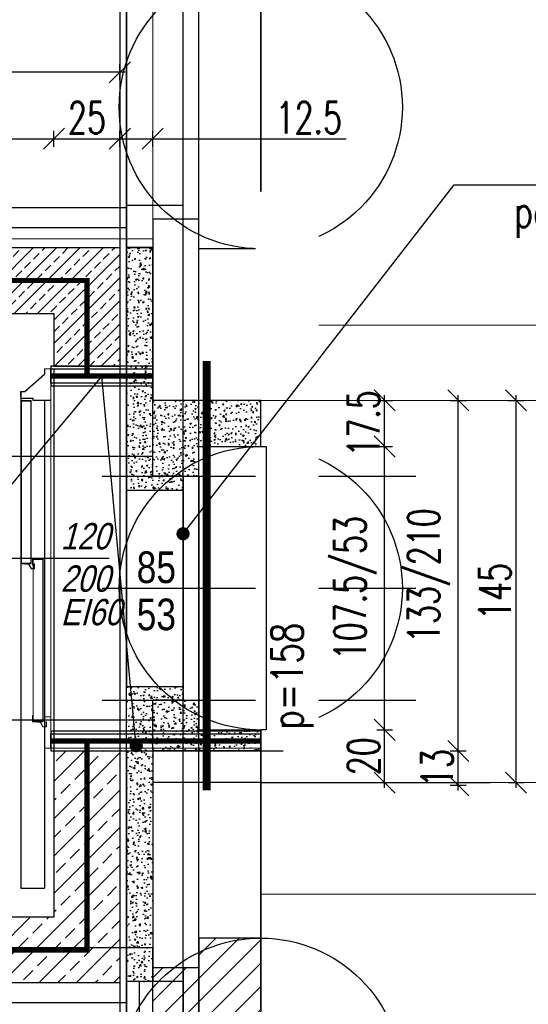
# Model space of a CAD drawing. Header units: millimetres. Extents: x -21704 to 5331, y -5040 to 4960.
# Tile 7 of 10: x -92 to 102, y -84 to 289. Entities that reach past the tile are written whole.
import ezdxf
from ezdxf import colors
from ezdxf.entities.mleader import LeaderData, LeaderLine
from ezdxf.enums import TextEntityAlignment as Align
from ezdxf.math import Vec2, Vec3

# ---------------------------------------------------------------- set-up
doc = ezdxf.new("R2010")
doc.units = ezdxf.units.MM
doc.header["$LTSCALE"] = 0.2
doc.header["$MEASUREMENT"] = 0
doc.header["$PDMODE"] = 35
doc.header["$PDSIZE"] = 5
doc.linetypes.add('DASHDOT', pattern=[25.4, 12.7, -6.35, 0, -6.35])
doc.linetypes.add('HIDDENX2', pattern=[19.05, 12.7, -6.35])
doc.layers.add('_p.poż.', color=7, linetype='Continuous', true_color=0xf20000)
for name, color, linetype in [('_podkład', 7, 'Continuous'), ('A-KOMENTWYM', 30, 'Continuous'), ('A-ocieplenie', 6, 'Continuous'), ('A-OKNA OPISY', 2, 'Continuous'), ('A-okno', 1, 'Continuous'), ('A-opis', 7, 'Continuous'), ('A-rozbiórki', 252, 'Continuous'), ('A-stal', 52, 'Continuous'), ('A-widok', 41, 'Continuous'), ('A-winda', 12, 'Continuous'), ('A-ściany', 140, 'Continuous')]:
    doc.layers.add(name, color=color, linetype=linetype)
doc.layers.add('_pomoc', color=15, linetype='Continuous', plot=False)
doc.layers.add('A-KOMENTWYM - DETAL', color=30, linetype='Continuous', lineweight=5)
doc.styles.add('Arch-Dim', font='romans.shx', dxfattribs={"width": 0.75})
doc.styles.add('Arial', font='arial.ttf', dxfattribs={"width": 0.8, "oblique": 15})
doc.styles.add('Arial-2', font='arial.ttf', dxfattribs={"width": 0.8, "oblique": 15})
doc.styles.add('TXT', font='romans.shx', dxfattribs={"width": 0.7})
doc.linetypes.add('BATTING', pattern='A,0.0001,-0.1,[134,ltypeshp.shx,S=0.1,R=0,X=-0.1,Y=0],-0.2,[134,ltypeshp.shx,S=0.1,R=180,X=0.1,Y=0],-0.1', length=0.4001)
doc.linetypes.add('LINIA LIKW.', pattern='A,0.3,[137,RODZLIN.shx,S=0.06,R=0,X=-0.1,Y=0],0.3', length=0.6)
doc.linetypes.add('ZIGZAG', pattern='A,0.0001,-0.2,[131,ltypeshp.shx,S=0.2,R=0,X=-0.2,Y=0],-0.4,[131,ltypeshp.shx,S=0.2,R=180,X=0.2,Y=0],-0.2', length=0.8001)
doc.dimstyles.new('1-50', dxfattribs={"dimtxt": 12, "dimasz": 8, "dimexe": 3, "dimexo": 0, "dimgap": 2, "dimtad": 1, "dimrnd": 0.5, "dimzin": 12, "dimdsep": 46, "dimtxsty": 'TXT', "dimblk": 'OBLIQUE', "dimcen": 0.125, "dimdle": 2, "dimclrd": 256, "dimclre": 256, "dimclrt": 7, "dimazin": 0, "dimtfac": 1, "dimtix": 1, "dimtmove": 1, "dimatfit": 2, "dimfxl": 3, "dimfxlon": 1, "dimtvp": 10, "dimtolj": 1, "dimtzin": 0, "dimarcsym": 0})
picture_1 = doc.add_image_def('image1.jpg', size_in_pixel=(4962, 3506))
pattern_1 = [(50, (171.4907, -19.5133), (5.46555, -0.478145), [0.57158, -6.28658]), (355, (171.491, -19.5133), (-1.05736, 5.73166), [0.45728, -5.02928]), (100.4501, (171.946, -19.553), (4.40838, 5.25344), [0.4857, -5.34269]), (46.1842, (171.491, -17.989), (8.1324, -1.2613), [0.85733, -9.42975]), (96.6355, (172.168, -18.0944), (7.12218, 7.42278), [0.72855, -8.01403]), (351.1842, (171.491, -17.989), (7.12214, 7.42282), [0.68588, -7.54388]), (21, (172.2526, -18.3703), (4.54847, -3.067946), [0.57158, -6.28658]), (326, (172.2526, -18.3703), (1.85408, 5.52566), [0.45728, -5.02928]), (71.4514, (172.6317, -18.626), (6.40252, 2.45768), [0.4857, -5.34269]), (37.5, (171.4906, -19.5133), (0.092672, 2.536758), [7.6e-05, -4.968316, 7.6e-05, -5.105476, 7.6e-05, -5.047496]), (7.5, (171.4906, -19.5133), (2.004655, 3.005503), [7.6e-05, -2.910916, 7.6e-05, -4.854016, 7.6e-05, -1.923296]), (327.5, (169.7914, -19.5133), (4.067704, -0.171763), [7.6e-05, -1.905076, 7.6e-05, -5.943676, 7.6e-05, -7.886776]), (317.5, (169.0294, -19.5133), (4.443874, 0.762908), [7.6e-05, -2.476576, 7.6e-05, -3.947236, 7.6e-05, -5.600776])]

# ---------------------------------------------------------------- blocks, each defined once
blk = doc.blocks.new('opisy')
at = {"layer": 'A-OKNA OPISY'}
blk.add_line((17.78, 0), (-76.94, 0), dxfattribs=at)
at = {"layer": 'A-OKNA OPISY', "style": 'Arial', "width": 0.8}
for tag, p in [('SZER.', (0, 6.84)), ('WYS.', (0, -26.58))]:
    blk.add_attdef(tag, text='', height=20, dxfattribs=at).set_placement(p, align=Align.CENTER)
blk = doc.blocks.new('_Oblique')
at = {"color": 0, "linetype": 'ByBlock', "lineweight": -2}
blk.add_line((-0.5, -0.5), (0.5, 0.5), dxfattribs=at)
blk = doc.blocks.new('*D340')
at = {"layer": 'A-KOMENTWYM', "lineweight": -2}
for p, q in [((44.01, 20), (50.01, 20)), ((47.01, -2), (47.01, 22)), ((44.01, 0), (50.01, 0))]:
    blk.add_line(p, q, dxfattribs=at)
at = {"layer": 'Defpoints', "color": 0}
for p in [(0, 20), (47.01, 20), (0, 0)]:
    blk.add_point(p, dxfattribs=at)
at = {"layer": 'A-KOMENTWYM', "lineweight": -2, "xscale": 8, "yscale": 8, "zscale": 8}
for p, rotation in [((47.01, 20), 90), ((47.01, 0), 270)]:
    blk.add_blockref('_Oblique', p, dxfattribs=dict(at, rotation=rotation))
at = {"layer": 'A-KOMENTWYM', "color": 7, "insert": (39.01, 10), "char_height": 12, "attachment_point": 5, "rotation": 90, "style": 'TXT'}
blk.add_mtext('\\A1;20', dxfattribs=at)
blk = doc.blocks.new('*D341')
at = {"layer": 'A-KOMENTWYM', "lineweight": -2}
for p, q in [((44.01, 127.5), (50.01, 127.5)), ((47.01, 18), (47.01, 129.5)), ((44.01, 20), (50.01, 20))]:
    blk.add_line(p, q, dxfattribs=at)
at = {"layer": 'Defpoints', "color": 0}
for p in [(0, 127.5), (47.01, 127.5), (0, 20)]:
    blk.add_point(p, dxfattribs=at)
at = {"layer": 'A-KOMENTWYM', "lineweight": -2, "xscale": 8, "yscale": 8, "zscale": 8}
for p, rotation in [((47.01, 127.5), 90), ((47.01, 20), 270)]:
    blk.add_blockref('_Oblique', p, dxfattribs=dict(at, rotation=rotation))
at = {"layer": 'A-KOMENTWYM', "color": 7, "insert": (35.89, 73.75), "char_height": 12, "attachment_point": 5, "rotation": 90, "style": 'TXT'}
blk.add_mtext('\\A1;107.5/53', dxfattribs=at)
blk = doc.blocks.new('*D342')
at = {"layer": 'A-KOMENTWYM', "lineweight": -2}
for p, q in [((47.01, 125.5), (47.01, 147)), ((44.01, 145), (50.01, 145)), ((44.01, 127.5), (50.01, 127.5))]:
    blk.add_line(p, q, dxfattribs=at)
at = {"layer": 'Defpoints', "color": 0}
for p in [(-41, 145), (47.01, 145), (0, 127.5)]:
    blk.add_point(p, dxfattribs=at)
at = {"layer": 'A-KOMENTWYM', "lineweight": -2, "xscale": 8, "yscale": 8, "zscale": 8}
for p, rotation in [((47.01, 145), 270), ((47.01, 127.5), 90)]:
    blk.add_blockref('_Oblique', p, dxfattribs=dict(at, rotation=rotation))
at = {"layer": 'A-KOMENTWYM', "color": 7, "insert": (39.01, 136.25), "char_height": 12, "attachment_point": 5, "rotation": 90, "style": 'TXT'}
blk.add_mtext('\\A1;17.5', dxfattribs=at)
blk = doc.blocks.new('*D343')
at = {"layer": 'A-KOMENTWYM', "lineweight": -2}
for p, q in [((96.89, -2), (96.89, 147)), ((93.89, 145), (99.89, 145)), ((93.89, 0), (99.89, 0))]:
    blk.add_line(p, q, dxfattribs=at)
at = {"layer": 'Defpoints', "color": 0}
for p in [(-41, 145), (96.89, 145), (0, 0)]:
    blk.add_point(p, dxfattribs=at)
at = {"layer": 'A-KOMENTWYM', "lineweight": -2, "xscale": 8, "yscale": 8, "zscale": 8}
for p, rotation in [((96.89, 145), 90), ((96.89, 0), 270)]:
    blk.add_blockref('_Oblique', p, dxfattribs=dict(at, rotation=rotation))
at = {"layer": 'A-KOMENTWYM', "color": 7, "insert": (88.89, 72.5), "char_height": 12, "attachment_point": 5, "rotation": 90, "style": 'TXT'}
blk.add_mtext('\\A1;145', dxfattribs=at)
blk = doc.blocks.new('Szyb-piwnica')
at = {"layer": 'A-ściany', "ltscale": 1.5}
h = blk.add_hatch(dxfattribs=at)
h.set_pattern_fill('ANSI33', color=251, scale=25)
h.set_pattern_definition([(45, (438.5, -217.997), (-4.41942, 4.41942), []), (45, (442.9194, -217.997), (-4.41942, 4.41942), [3.125, -1.5625])])
h.paths.add_polyline_path([(385, -15), (15, -15), (15, -60), (40, -60), (40, -40), (172, -40), (187, -40), (202, -40), (215, -40), (360, -40), (360, -60), (385, -60)])
h.paths.add_polyline_path([(72.137, -160.475), (72.137, -148.525), (79.637, -148.525), (79.637, -160.475)], flags=9)
h = blk.add_hatch(dxfattribs=at)
h.set_pattern_fill('ANSI33', color=251, scale=40)
h.set_pattern_definition([(45, (438.5, -217.997), (-7.07107, 7.07107), []), (45, (445.571, -217.997), (-7.07107, 7.07107), [5, -2.5])])
h.paths.add_polyline_path([(88.19, -168.084), (88.19, -140.916), (106.19, -140.916), (106.19, -168.084)], flags=9)
h.paths.add_polyline_path([(186.206, -69.954), (213.794, -69.954), (213.794, -87.954), (186.206, -87.954)], flags=9)
h.paths.add_polyline_path([(15, -60), (15, -294), (385, -294), (385, -257), (385, -206), (360, -206), (360, -250.5), (360, -269), (277.3, -269), (263.9, -269), (215, -269), (187, -269), (142.1, -269), (142.1, -269), (128.7, -269), (40, -269), (40, -250.5), (40, -60)])
at = {"layer": '_p.poż.', "linetype": 'HIDDENX2'}
for points in [[(372.5, -63.752, 2, 2, 0), (372.5, -27.5, 2, 2, 0), (219.057, -27.5, 0, 0, 0)], [(397.5, -63.755, 2, 2, 0), (358.874, -63.75, 2, 2, 0)], [(218.451, -281.5, 2, 2, 0), (372.499, -281.5, 2, 2, 0), (372.504, -202.251, 2, 2, 0)], [(438.5, -202.255, 2, 2, 0), (358.874, -202.25, 2, 2, 0)]]:
    blk.add_lwpolyline(points, format="xyseb", dxfattribs=at)
at = {"layer": 'A-ocieplenie'}
blk.add_lwpolyline([(387.5, 0), (0, 0)], dxfattribs=at)
at = {"layer": 'A-ocieplenie', "linetype": 'ZIGZAG', "ltscale": 30}
for points in [[(387.5, -7.5), (7.5, -7.5)], [(7.5, -7.5), (7.5, -301.5), (387.5, -301.5)]]:
    blk.add_lwpolyline(points, dxfattribs=at)
at = {"layer": 'A-widok'}
blk.add_line((360, -61), (360, -206), dxfattribs=at)
at = {"layer": 'A-winda'}
for p, q in [((348.919, -69.574), (356.374, -63)), ((356.374, -61), (356.374, -63)), ((347.374, -69.574), (347.374, -258)), ((347.374, -71.5), (347.374, -69.574)), ((347.374, -69.574), (348.919, -69.574)), ((352.074, -72.233), (347.374, -72.233)), ((347.671, -73.22), (351.236, -73.22)), ((351.236, -73.22), (351.236, -134.834)), ((352.074, -73), (352.074, -72.233)), ((358.874, -73), (352.074, -73)), ((356.374, -73), (356.374, -258)), ((352.172, -133.22), (355.736, -133.22)), ((355.736, -133.22), (355.736, -194.834)), ((351.236, -134.834), (347.671, -134.834)), ((355.736, -194.834), (352.172, -194.834)), ((347.374, -258), (356.374, -258))]:
    blk.add_line(p, q, dxfattribs=at)
at = {"layer": 'A-winda', "linetype": 'Continuous', "lineweight": 15}
for p, q in [((358.874, -61), (356.374, -61)), ((358.874, -73), (358.874, -61)), ((347.374, -75.5), (347.374, -73.121)), ((347.494, -75.5), (347.494, -73.121)), ((349.453, -73), (347.495, -73)), ((347.495, -73), (351.254, -73)), ((347.495, -73.12), (351.254, -73.12)), ((347.671, -73.22), (347.671, -134.834)), ((351.254, -73.12), (351.254, -134.879)), ((351.374, -73.121), (351.374, -134.879)), ((356.639, -73), (358.874, -73)), ((358.874, -73), (358.874, -193)), ((347.494, -75.5), (347.374, -75.5)), ((347.374, -132.5), (347.494, -132.5)), ((347.374, -134.879), (347.374, -132.5)), ((347.494, -134.879), (347.494, -132.5)), ((351.875, -135.5), (351.875, -133.121)), ((351.995, -135.5), (351.995, -133.121)), ((353.954, -133), (351.996, -133)), ((351.996, -133), (355.755, -133)), ((351.996, -133.12), (355.755, -133.12)), ((352.172, -133.22), (352.172, -194.834)), ((355.755, -133.12), (355.755, -194.879)), ((355.875, -133.121), (355.875, -194.879)), ((351.253, -134.88), (347.495, -134.88)), ((351.253, -135), (347.495, -135)), ((349.224, -135.1), (349.224, -135)), ((350.318, -135.1), (349.224, -135.1)), ((351.333, -136.845), (350.327, -135.105)), ((351.42, -136.795), (350.414, -135.055)), ((352.514, -136.8), (351.428, -136.8)), ((352.514, -136.9), (351.428, -136.9)), ((351.995, -135.5), (351.875, -135.5)), ((352.524, -135), (352.624, -135)), ((352.524, -135), (352.524, -136.79)), ((352.624, -135), (352.624, -136.79)), ((351.875, -192.5), (351.995, -192.5)), ((351.875, -194.879), (351.875, -192.5)), ((351.995, -194.879), (351.995, -192.5)), ((356.374, -193), (356.374, -205)), ((358.874, -193), (356.374, -193)), ((358.874, -205), (358.874, -193)), ((355.754, -194.88), (351.996, -194.88)), ((355.754, -195), (351.996, -195)), ((353.725, -195.1), (353.725, -195)), ((354.819, -195.1), (353.725, -195.1)), ((355.834, -196.845), (354.828, -195.105)), ((355.92, -196.795), (354.914, -195.055)), ((357.015, -196.8), (355.929, -196.8)), ((357.015, -196.9), (355.929, -196.9)), ((357.025, -195), (357.125, -195)), ((357.025, -195), (357.025, -196.79)), ((357.125, -195), (357.125, -196.79)), ((356.374, -205), (358.874, -205))]:
    blk.add_line(p, q, dxfattribs=at)
at = {"layer": 'A-winda', "ltscale": 5}
blk.add_line((380.927, -133), (330.079, -133), dxfattribs=at)
at = {"layer": 'A-winda', "linetype": 'Continuous', "lineweight": 15}
for centre, radius, start, end in [((347.495, -73.121), 0.121, 90, 180), ((347.495, -73.121), 0.001, 90, 180), ((351.253, -73.121), 0.121, 0, 90), ((351.996, -133.121), 0.121, 90, 180), ((351.996, -133.121), 0.001, 90, 180), ((355.754, -133.121), 0.121, 0, 90), ((347.495, -134.879), 0.121, 180, 270), ((347.495, -134.879), 0.001, 180, 270), ((350.318, -135.11), 0.11, 30.0351, 90), ((350.318, -135.11), 0.01, 30.0351, 90), ((351.253, -134.879), 0.001, 270, 0), ((351.253, -134.879), 0.121, 270, 0), ((351.428, -136.79), 0.11, 210.0351, 270), ((351.428, -136.79), 0.01, 210.0351, 270), ((352.514, -136.79), 0.01, 270, 0), ((352.514, -136.79), 0.11, 270, 0), ((351.996, -194.879), 0.121, 180, 270), ((351.996, -194.879), 0.001, 180, 270), ((354.819, -195.11), 0.11, 30.0351, 90), ((354.819, -195.11), 0.01, 30.0351, 90), ((355.754, -194.879), 0.001, 270, 0), ((355.754, -194.879), 0.121, 270, 0), ((355.929, -196.79), 0.11, 210.0351, 270), ((355.929, -196.79), 0.01, 210.0351, 270), ((357.015, -196.79), 0.01, 270, 0), ((357.015, -196.79), 0.11, 270, 0)]:
    blk.add_arc(centre, radius, start, end, dxfattribs=at)
at = {"layer": 'A-ściany'}
for p, q in [((360, -60), (385, -60)), ((360, -206), (385, -206))]:
    blk.add_line(p, q, dxfattribs=at)
for points in [[(385, -206), (385, -294), (15, -294), (15, -15)], [(15, -15), (385, -15), (385, -60)], [(40, -40), (360, -40), (360, -60)], [(360, -206), (360, -269), (40, -269), (40, -40)]]:
    blk.add_lwpolyline(points, dxfattribs=at)
at = {"style": 'Arial', "oblique": 15, "width": 0.8}
for s, p in [('120', (362.561, -129.521)), ('200', (362.561, -145.61))]:
    blk.add_text(s, height=10, dxfattribs=at).set_placement(p)
at = {"layer": '_p.poż.', "style": 'Arial-2', "oblique": 15, "width": 0.8}
blk.add_text('EI60', height=10, dxfattribs=at).set_placement((362.561, -158.314))
blk = doc.blocks.new('_Dot')
at = {"color": 0, "linetype": 'ByBlock', "lineweight": -2}
blk.add_line((-0.5, 0), (-1, 0), dxfattribs=at)
at = {"color": 0, "linetype": 'ByBlock', "const_width": 0.5}
blk.add_lwpolyline([(-0.25, 0, 1), (0.25, 0, 1)], format="xyb", close=True, dxfattribs=at)
blk = doc.blocks.new('*D730')
at = {"layer": 'A-KOMENTWYM - DETAL', "lineweight": -2}
for p, q in [((-51.5, 269.51), (-440.5, 269.51)), ((-438.5, 266.51), (-438.5, 272.51)), ((-53.5, 266.51), (-53.5, 272.51))]:
    blk.add_line(p, q, dxfattribs=at)
at = {"layer": 'Defpoints', "color": 0}
for p in [(-438.5, 269.51), (-438.5, 218), (-53.5, 218)]:
    blk.add_point(p, dxfattribs=at)
at = {"layer": 'A-KOMENTWYM - DETAL', "lineweight": -2, "xscale": 8, "yscale": 8, "zscale": 8, "rotation": 180}
blk.add_blockref('_Oblique', (-438.5, 269.51), dxfattribs=at)
at = {"layer": 'A-KOMENTWYM - DETAL', "lineweight": -2, "xscale": 8, "yscale": 8, "zscale": 8}
blk.add_blockref('_Oblique', (-53.5, 269.51), dxfattribs=at)
at = {"layer": 'A-KOMENTWYM - DETAL', "color": 7, "insert": (-246, 277.51), "char_height": 12, "attachment_point": 5, "style": 'TXT'}
blk.add_mtext('\\A1;385', dxfattribs=at)
blk = doc.blocks.new('*D734')
at = {"layer": 'A-KOMENTWYM', "lineweight": -2}
for p, q in [((-398.5, 241.26), (-398.5, 247.26)), ((-78.5, 241.26), (-78.5, 247.26)), ((-400.5, 244.26), (-76.5, 244.26))]:
    blk.add_line(p, q, dxfattribs=at)
at = {"layer": 'Defpoints', "color": 0}
for p in [(-78.5, 244.26), (-398.5, 178), (-78.5, 178)]:
    blk.add_point(p, dxfattribs=at)
at = {"layer": 'A-KOMENTWYM', "lineweight": -2, "xscale": 8, "yscale": 8, "zscale": 8, "rotation": 180}
blk.add_blockref('_Oblique', (-398.5, 244.26), dxfattribs=at)
at = {"layer": 'A-KOMENTWYM', "lineweight": -2, "xscale": 8, "yscale": 8, "zscale": 8}
blk.add_blockref('_Oblique', (-78.5, 244.26), dxfattribs=at)
at = {"layer": 'A-KOMENTWYM', "color": 7, "insert": (-238.5, 252.26), "char_height": 12, "attachment_point": 5, "style": 'TXT'}
blk.add_mtext('\\A1;320', dxfattribs=at)
blk = doc.blocks.new('*D735')
at = {"layer": 'A-KOMENTWYM', "lineweight": -2}
for p, q in [((-78.5, 241.26), (-78.5, 247.26)), ((-53.5, 241.26), (-53.5, 247.26)), ((-80.5, 244.26), (-51.5, 244.26))]:
    blk.add_line(p, q, dxfattribs=at)
at = {"layer": 'Defpoints', "color": 0}
for p in [(-53.5, 244.26), (-53.5, 203), (-78.5, 178)]:
    blk.add_point(p, dxfattribs=at)
at = {"layer": 'A-KOMENTWYM', "lineweight": -2, "xscale": 8, "yscale": 8, "zscale": 8, "rotation": 180}
blk.add_blockref('_Oblique', (-78.5, 244.26), dxfattribs=at)
at = {"layer": 'A-KOMENTWYM', "lineweight": -2, "xscale": 8, "yscale": 8, "zscale": 8}
blk.add_blockref('_Oblique', (-53.5, 244.26), dxfattribs=at)
at = {"layer": 'A-KOMENTWYM', "color": 7, "insert": (-66, 252.26), "char_height": 12, "attachment_point": 5, "style": 'TXT'}
blk.add_mtext('\\A1;25', dxfattribs=at)
blk = doc.blocks.new('*D751')
at = {"layer": 'A-KOMENTWYM', "lineweight": -2}
for p, q in [((71.95, 12), (77.95, 12)), ((74.95, -3), (74.95, 14)), ((71.95, -1), (77.95, -1))]:
    blk.add_line(p, q, dxfattribs=at)
at = {"layer": 'Defpoints', "color": 0}
for p in [(0, 12), (74.95, 12), (0, -1)]:
    blk.add_point(p, dxfattribs=at)
at = {"layer": 'A-KOMENTWYM', "lineweight": -2, "xscale": 8, "yscale": 8, "zscale": 8}
for p, rotation in [((74.95, 12), 270), ((74.95, -1), 90)]:
    blk.add_blockref('_Oblique', p, dxfattribs=dict(at, rotation=rotation))
at = {"layer": 'A-KOMENTWYM', "color": 7, "insert": (66.95, 5.5), "char_height": 12, "attachment_point": 5, "rotation": 90, "style": 'TXT'}
blk.add_mtext('\\A1;13', dxfattribs=at)
blk = doc.blocks.new('*D752')
at = {"layer": 'A-KOMENTWYM', "lineweight": -2}
for p, q in [((74.95, 10), (74.95, 147)), ((71.95, 145), (77.95, 145)), ((71.95, 12), (77.95, 12))]:
    blk.add_line(p, q, dxfattribs=at)
at = {"layer": 'Defpoints', "color": 0}
for p in [(-41, 145), (74.95, 145), (0, 12)]:
    blk.add_point(p, dxfattribs=at)
at = {"layer": 'A-KOMENTWYM', "lineweight": -2, "xscale": 8, "yscale": 8, "zscale": 8}
for p, rotation in [((74.95, 145), 90), ((74.95, 12), 270)]:
    blk.add_blockref('_Oblique', p, dxfattribs=dict(at, rotation=rotation))
at = {"layer": 'A-KOMENTWYM', "color": 7, "insert": (63.83, 78.5), "char_height": 12, "attachment_point": 5, "rotation": 90, "style": 'TXT'}
blk.add_mtext('\\A1;133/210', dxfattribs=at)
blk = doc.blocks.new('*D753')
at = {"layer": 'A-KOMENTWYM', "lineweight": -2}
for p, q in [((-53.5, 241.26), (-53.5, 247.26)), ((-41, 241.26), (-41, 247.26)), ((-55.5, 244.26), (-39, 244.26)), ((-41, 244.26), (32.41, 244.26))]:
    blk.add_line(p, q, dxfattribs=at)
at = {"layer": 'Defpoints', "color": 0}
for p in [(-41, 244.26), (-41, 213.75), (-53.5, 203)]:
    blk.add_point(p, dxfattribs=at)
at = {"layer": 'A-KOMENTWYM', "lineweight": -2, "xscale": 8, "yscale": 8, "zscale": 8, "rotation": 180}
blk.add_blockref('_Oblique', (-53.5, 244.26), dxfattribs=at)
at = {"layer": 'A-KOMENTWYM', "lineweight": -2, "xscale": 8, "yscale": 8, "zscale": 8}
blk.add_blockref('_Oblique', (-41, 244.26), dxfattribs=at)
at = {"layer": 'A-KOMENTWYM', "color": 7, "insert": (18.23, 252.26), "char_height": 12, "attachment_point": 5, "style": 'TXT'}
blk.add_mtext('\\A1;12.5', dxfattribs=at)
blk = doc.blocks.new('_None')

msp = doc.modelspace()

# ---------------------------------------------------------------- hatches: boundary and pattern name
at = {"layer": 'A-ściany', "ltscale": 10, "transparency": 33554687}
h = msp.add_hatch(dxfattribs=at)
h.set_pattern_fill('ANSI31', color=14, scale=50)
h.set_pattern_definition([(45, (1e-12, -369), (-4.41942, 4.41942), [])])
h.paths.add_polyline_path([(-41, -155.25), (-41, -70.25), (-23.5, -70.25), (-23.5, -59), (0, -59), (0, -166.5), (-23.5, -166.5), (-23.5, -155.25)])

# ---------------------------------------------------------------- linework, layer by layer
at = {"color": 1}
msp.add_circle((331.463, -39.603), 5000, dxfattribs=at)
at = {"layer": '_pomoc', "color": 1}
for p, q in [((0, -460.617), (0, 1121.193)), ((-53.5, 666.25), (-53.5, -495.75)), ((0, 0), (0, 145)), ((-60.155, 116.25), (58.827, 116.25)), ((-60.155, 73.75), (58.827, 73.75)), ((-60.155, 31.25), (58.827, 31.25)), ((0, 0), (-41, 0))]:
    msp.add_line(p, q, dxfattribs=at)
at = {"layer": '_pomoc'}
for p, q in [((-51, -528.369), (-51, 717.17)), ((-29.5, -528.369), (-29.5, 717.17)), ((-23.5, -528.369), (-23.5, 717.17)), ((0, -528.369), (0, 717.17)), ((-53.5, 11.997), (8.527, 11.997))]:
    msp.add_line(p, q, dxfattribs=at)
at = {"layer": '_pomoc', "color": 5}
msp.add_line((0, -1), (0, 146), dxfattribs=at)
at = {"layer": '_pomoc', "color": 1}
for centre in [(0, 256.25), (0, 73.75), (0, -112.75)]:
    msp.add_circle(centre, 53.75, dxfattribs=at)
at = {"layer": 'A-ocieplenie'}
for p, q in [((-51, 219), (-51, 202.997)), ((-29.5, 219), (-51, 219)), ((-51, 202.997), (-41, 202.997)), ((-51, 11.997), (-51, -75.5))]:
    msp.add_line(p, q, dxfattribs=at)
at = {"layer": 'A-ocieplenie', "color": 14, "linetype": 'BATTING', "ltscale": 6, "transparency": 33554679}
msp.add_line((-79.626, 154.247), (-40.995, 154.242), dxfattribs=at)
at = {"layer": 'A-ocieplenie', "linetype": 'ZIGZAG', "ltscale": 20}
msp.add_line((-46, -150), (-46, -75.5), dxfattribs=at)
at = {"layer": 'A-ocieplenie', "transparency": 33554679}
msp.add_lwpolyline([(-79.626, 150.497), (-40.995, 150.492), (-40.995, 157.992), (-79.626, 157.997)], close=True, dxfattribs=at)
at = {"layer": 'A-ocieplenie', "color": 14, "transparency": 33554679}
msp.add_lwpolyline([(-40.995, 151.492), (-79.626, 151.497), (-79.626, 156.997), (-40.995, 156.992)], dxfattribs=at)
at = {"layer": 'A-ocieplenie'}
msp.add_lwpolyline([(-51, -150), (-41, -150), (-41, -75.5), (-51, -75.5)], close=True, dxfattribs=at)
at = {"layer": 'A-okno', "lineweight": 0}
for p, q in [((-29.5, 298.75), (-29.5, 213.75)), ((-23.5, 298.75), (-23.5, 213.75))]:
    msp.add_line(p, q, dxfattribs=at)
at = {"layer": 'A-rozbiórki', "linetype": 'LINIA LIKW.', "ltscale": 30, "transparency": 33554679}
for p, q in [((0, 127.5), (0, 20)), ((-29.5, 116.25), (-29.5, 31.25)), ((-23.5, 116.25), (-23.5, 31.25)), ((-41, 11.997), (-41, 31.25)), ((0, -59), (0, -166.5)), ((-29.5, -70.25), (-29.5, -155.25)), ((-23.5, -70.25), (-23.5, -155.25)), ((-29.5, -75.5), (-51, -75.5))]:
    msp.add_line(p, q, dxfattribs=at)
for points in [[(-29.5, 116.25), (-41, 116.25), (-41, 145)], [(-41, 123.75), (-101, 123.75), (-101, 23.75), (-41, 23.75)], [(-29.5, 31.25), (-41, 31.25)]]:
    msp.add_lwpolyline(points, dxfattribs=at)
msp.add_lwpolyline([(-101, -162.75), (-41, -162.75), (-41, -62.75), (-101, -62.75)], close=True, dxfattribs=at)
at = {"layer": 'A-stal', "linetype": 'DASHDOT', "ltscale": 2}
msp.add_lwpolyline([(-20.5, -3.003, 3, 3, 0), (-20.5, 160, 3, 3, 0)], format="xyseb", dxfattribs=at)
at = {"layer": 'A-widok', "linetype": 'HIDDENX2'}
msp.add_line((-53.5, 666.25), (-53.5, -495.75), dxfattribs=at)
at = {"layer": 'A-widok', "ltscale": 30, "transparency": 33554679}
for p, q in [((0, 310), (0, 202.5)), ((-51, 293.5), (-51, 219))]:
    msp.add_line(p, q, dxfattribs=at)
at = {"layer": 'A-widok'}
msp.add_line((-51, 111), (-51, 36.5), dxfattribs=at)
at = {"layer": 'A-ściany'}
for p, q in [((-41, 213.75), (-41, 145)), ((0, 202.5), (0, 173.5)), ((-41, 11.997), (-41, -70.25)), ((-41, 11.997), (0, 11.997)), ((0, 11.997), (0, -59)), ((0, 0), (87.105, 0))]:
    msp.add_line(p, q, dxfattribs=at)
at = {"layer": 'A-ściany', "lineweight": 0}
for points in [[(-101, 206.25), (-41, 206.25), (-41, 306.25), (-101, 306.25)], [(-41, -155.25), (-41, -70.25), (-23.5, -70.25), (-23.5, -59), (0, -59), (0, -166.5), (-23.5, -166.5), (-23.5, -155.25)]]:
    msp.add_lwpolyline(points, close=True, dxfattribs=at)
for points in [[(326.217, 145), (326.217, 278.359), (201.969, 278.359), (201.969, 253.592), (283.027, 253.592), (283.027, 173.5), (0, 173.5)], [(0, 134.511), (0.006, 134.511)], [(0, -42.336), (110.076, -42.336), (110.076, -28), (110.076, -28), (110.076, 0), (0, 0)]]:
    msp.add_lwpolyline(points, dxfattribs=at)
at = {"layer": 'A-ściany'}
for points in [[(0, 202.5), (-23.5, 202.5), (-23.5, 213.75), (-41, 213.75)], [(0, -59), (-23.5, -59), (-23.5, -70.25), (-41, -70.25)]]:
    msp.add_lwpolyline(points, dxfattribs=at)

# ---------------------------------------------------------------- block references
at = {"layer": 'A-OKNA OPISY'}
ref = msp.add_blockref('opisy', (-39.634, 73.75), dxfattribs=dict(at, xscale=-0.6, yscale=0.6, zscale=0.6, rotation=359.9999999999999))
ref.add_attrib('WYS.', '53', dxfattribs={"height": 12, "style": 'Arial', "width": 0.8}).set_placement((-39.634, 57.803), align=Align.CENTER)
ref.add_attrib('SZER.', '85', dxfattribs={"height": 12, "style": 'Arial', "width": 0.8}).set_placement((-39.634, 75.692), align=Align.CENTER)

# ---------------------------------------------------------------- dimensions: what is measured, and where the dimension line sits
at = {"layer": 'A-KOMENTWYM'}
for base, p1, p2, picture, middle in [((-78.5, 244.256), (-398.5, 177.997), (-78.5, 177.997), '*D734', (-238.5, 252.256)), ((-53.5, 244.256), (-78.5, 177.997), (-53.5, 202.997), '*D735', (-66, 252.256))]:
    dim = msp.add_linear_dim(base=base, p1=p1, p2=p2, dimstyle='1-50', dxfattribs=at)
    dim.commit()
    dim.dimension.update_dxf_attribs({"geometry": picture, "text_midpoint": middle})
at = {"layer": 'A-KOMENTWYM - DETAL'}
dim = msp.add_linear_dim(base=(-438.5, 269.508), p1=(-53.5, 217.997), p2=(-438.5, 217.997), dimstyle='1-50', override={"dimtxt": 12}, dxfattribs=at)
dim.commit()
dim.dimension.update_dxf_attribs({"geometry": '*D730', "text_midpoint": (-246, 277.508)})

# ---------------------------------------------------------------- pictures from other files: only their frames are drawn
at = {"layer": '_podkład', "color": 1}
image = msp.add_image(picture_1, insert=(-249.283, -2329.876), size_in_units=(4201.16, 2968.413), rotation=0.189585, dxfattribs=at)
image.dxf.flags = 6

# ---------------------------------------------------------------- leaders
at = {"layer": 'A-opis'}
ml = msp.add_multileader_mtext('Standard', dxfattribs=at)
ml.set_content('\\pxt4;obudowy EI120', color=256, style='Arch-Dim')
ml.set_leader_properties(color=30)
ml.set_arrow_properties(name='DOT')
ml.build(insert=Vec2(0, 0))
ml.multileader.update_dxf_attribs({"text_left_attachment_type": 6, "text_right_attachment_type": 6, "dogleg_length": 2, "arrow_head_size": 5})
ctx = ml.context
ctx.base_point, ctx.char_height, ctx.arrow_head_size, ctx.landing_gap_size, ctx.plane_origin, ctx.plane_y_axis = Vec3(-249.131, 51.459), 12, 5, 0.2, Vec3(-583.693, 4340.868), Vec3(0, -1)
ctx.left_attachment, ctx.right_attachment, ctx.text_align_type = 6, 6, 2
notes = []
notes.append((ctx, [(0, (1, 1, 0), (-146.291, 51.459), (-1, 0), 2, [(0, [(-47.298, 14), (-60.31, 154.245)], 0, [])])]))
ctx.mtext.insert, ctx.mtext.width, ctx.mtext.alignment = Vec3(-148.491, 67.419), 200, 3
for ctx, leaders in notes:
    for number, flags, end, landing, length, lines in leaders:
        leader = LeaderData()
        leader.index, (leader.has_last_leader_line, leader.has_dogleg_vector, leader.attachment_direction) = number, flags
        leader.last_leader_point, leader.dogleg_vector, leader.dogleg_length = Vec3(end), Vec3(landing), length
        for number, points, colour, breaks in lines:
            line = LeaderLine()
            line.index, line.vertices, line.color, line.breaks = number, Vec3.list(points), colors.encode_raw_color(colour), breaks
            leader.lines.append(line)
        ctx.leaders.append(leader)

# ---------------------------------------------------------------- next in the draw order: texts
at = {"layer": 'A-OKNA OPISY', "insert": (4.027, 20.138), "char_height": 12, "width": 198.04851, "attachment_point": 1, "rotation": 90, "style": 'Arch-Dim', "bg_fill": 2}
msp.add_mtext('\\pxql,t4;p=158', dxfattribs=at)
at = {"layer": 'A-opis', "insert": (105.6, 78.716), "char_height": 12, "width": 49.55422, "attachment_point": 1, "style": 'Arch-Dim', "bg_fill": 2}
msp.add_mtext('\\pxql,t4;h=210', dxfattribs=at)

# ---------------------------------------------------------------- next in the draw order: hatches: boundary and pattern name
at = {"transparency": 33554687}
h = msp.add_hatch(dxfattribs=at)
h.set_pattern_fill('AR-CONC', color=14)
h.set_pattern_definition([(50, (0.003, 0.003), (182.18, -15.94), [19.05, -209.55]), (355, (0.003, 0.003), (-35.25, 191.06), [15.24, -167.64]), (100.45, (15.18, -1.33), (146.95, 175.11), [16.19, -178.09]), (46.18, (0.003, 50.8), (271.08, -42.04), [28.58, -314.32]), (96.64, (22.6, 47.3), (237.4, 247.43), [24.28, -267.13]), (351.18, (0.003, 50.8), (237.4, 247.43), [22.86, -251.46]), (21, (25.4, 38.1), (151.62, -102.26), [19.05, -209.55]), (326, (25.4, 38.1), (61.8, 184.19), [15.24, -167.64]), (71.45, (38.03, 29.58), (213.42, 81.92), [16.19, -178.09]), (37.5, (0, 0.003), (3.09, 84.559), [0.003, -165.61, 0.003, -170.183, 0.003, -168.25]), (7.5, (0, 0.003), (66.82, 100.183), [0.003, -97.03, 0.003, -161.8, 0.003, -64.11]), (327.5, (-56.64, 0.003), (135.59, -5.725), [0.003, -63.503, 0.003, -198.123, 0.003, -262.893]), (317.5, (-82.04, 0.003), (148.13, 25.43), [0.003, -82.553, 0.003, -131.575, 0.003, -186.693])])
h.paths.add_polyline_path([(0, 145), (-41, 145), (-41, 202.997), (-51, 202.997), (-51, 111), (-29.5, 111), (-29.5, 116.25), (-23.5, 116.25), (-23.5, 127.5), (0, 127.5)])
h = msp.add_hatch(dxfattribs=at)
h.set_pattern_fill('AR-CONC', color=14, scale=30, style=0)
h.set_pattern_definition([(50, (0.08, 0.08), (5465.5, -478), [571.6, -6286.6]), (355, (0.08, 0.08), (-1057.4, 5731.7), [457.3, -5029.3]), (100.45, (455.5, -40), (4408.4, 5253.4), [485.7, -5342.7]), (46.18, (0.08, 1524), (8132.4, -1261), [857.3, -9429.8]), (96.64, (678, 1419), (7122, 7423), [728.5, -8014]), (351.18, (0.08, 1524), (7122, 7423), [686, -7544]), (21, (762, 1143), (4548.5, -3068), [571.6, -6286.6]), (326, (762, 1143), (1854, 5525.7), [457.3, -5029.3]), (71.45, (1141, 887.3), (6402.5, 2457.7), [485.7, -5342.7]), (37.5, (0, 0.08), (92.7, 2536.8), [0.08, -4968.3, 0.08, -5105.5, 0.08, -5047.5]), (7.5, (0, 0.08), (2004.7, 3005.5), [0.08, -2910.9, 0.08, -4854, 0.08, -1923.3]), (327.5, (-1699.3, 0.08), (4067.7, -171.8), [0.08, -1905.1, 0.08, -5943.7, 0.08, -7886.8]), (317.5, (-2461.3, 0.08), (4444, 763), [0.08, -2476.6, 0.08, -3947.2, 0.08, -5600.8])])
h.paths.add_polyline_path([(0, 145), (-41, 145), (-41, 202.997), (-51, 202.997), (-51, 111), (-29.5, 111), (-29.5, 116.25), (-23.5, 116.25), (-23.5, 127.5), (0, 127.5)])
at = {"layer": 'A-rozbiórki', "transparency": 33554687}
h = msp.add_hatch(dxfattribs=at)
h.set_pattern_fill('AR-CONC', color=256, scale=0.03)
h.set_pattern_definition(pattern_1)
h.paths.add_polyline_path([(0, 145), (-41, 145), (-41, 202.997), (-51, 202.997), (-51, 111), (-29.5, 111), (-29.5, 116.25), (-23.5, 116.25), (-23.5, 127.5), (0, 127.5)])
h = msp.add_hatch(dxfattribs=at)
h.set_pattern_fill('AR-CONC', color=256, scale=0.03)
h.set_pattern_definition(pattern_1)
h.paths.add_polyline_path([(-51, -75.5), (-51, 36.5), (-29.5, 36.5), (-29.5, 31.25), (-23.5, 31.25), (-23.5, 20), (0, 20), (0, 11.997), (-41, 11.997), (-41, -75.5)])

# ---------------------------------------------------------------- next in the draw order: linework, layer by layer
at = {"layer": 'A-ocieplenie', "color": 14, "linetype": 'BATTING', "ltscale": 6, "transparency": 33554679}
msp.add_line((-79.626, 15.747), (0.005, 15.742), dxfattribs=at)
at = {"layer": 'A-ocieplenie', "transparency": 33554679}
msp.add_lwpolyline([(-79.626, 11.997), (0.005, 11.992), (0.005, 19.492), (-79.626, 19.497)], close=True, dxfattribs=at)
at = {"layer": 'A-ocieplenie', "color": 14, "transparency": 33554679}
msp.add_lwpolyline([(0.005, 12.992), (-79.626, 12.997), (-79.626, 18.497), (0.005, 18.492)], dxfattribs=at)
at = {"layer": 'A-rozbiórki', "linetype": 'LINIA LIKW.', "ltscale": 30, "transparency": 33554679}
for points in [[(0, 145), (-41, 145), (-41, 202.997), (-51, 202.997), (-51, 111), (-29.5, 111), (-29.5, 116.25), (-23.5, 116.25), (-23.5, 127.5), (0, 127.5)], [(-51, -75.5), (-51, 36.5), (-29.5, 36.5), (-29.5, 31.25), (-23.5, 31.25), (-23.5, 20), (0, 20), (0, 11.997), (-41, 11.997), (-41, -75.5)]]:
    msp.add_lwpolyline(points, close=True, dxfattribs=at)
msp.add_lwpolyline([(0, 127.5), (2, 127.5), (2, 20), (0, 20)], dxfattribs=at)
at = {"layer": 'A-ściany', "lineweight": 0}
msp.add_lwpolyline([(-41, 145), (229.038, 145), (229.038, 134), (263.531, 134), (263.531, 145), (326.217, 145)], dxfattribs=at)

# ---------------------------------------------------------------- next in the draw order: block references
msp.add_blockref('Szyb-piwnica', (-438.5, 217.997))

# ---------------------------------------------------------------- next in the draw order: dimensions: what is measured, and where the dimension line sits
at = {"layer": 'A-KOMENTWYM'}
dim = msp.add_linear_dim(base=(-41, 244.256), p1=(-53.5, 202.997), p2=(-41, 213.75), dimstyle='1-50', dxfattribs=at)
dim.commit()
dim.dimension.update_dxf_attribs({"geometry": '*D753', "text_midpoint": (18.231, 239.067), "dimtype": 160})
for base, p1, p2, picture, middle in [((47.013, 145), (0, 127.5), (-41, 145), '*D342', (39.013, 136.25)), ((96.887, 145), (0, 0), (-41, 145), '*D343', (88.887, 72.5)), ((47.013, 20), (0, 0), (0, 20), '*D340', (39.013, 10)), ((74.952, 11.997), (0, -1), (0, 11.997), '*D751', (66.952, 5.498))]:
    dim = msp.add_linear_dim(base=base, p1=p1, p2=p2, angle=90, dimstyle='1-50', dxfattribs=at)
    dim.commit()
    dim.dimension.update_dxf_attribs({"geometry": picture, "text_midpoint": middle})
for base, p1, p2, text, picture, middle in [((74.952, 145), (0, 11.997), (-41, 145), '<>/210', '*D752', (63.832, 78.498)), ((47.013, 127.5), (0, 20), (0, 127.5), '<>/53', '*D341', (35.893, 73.75))]:
    dim = msp.add_linear_dim(base=base, p1=p1, p2=p2, angle=90, text=text, dimstyle='1-50', dxfattribs=at)
    dim.commit()
    dim.dimension.update_dxf_attribs({"geometry": picture, "text_midpoint": middle})

# ---------------------------------------------------------------- next in the draw order: leaders
at = {"layer": 'A-opis'}
ml = msp.add_multileader_mtext('Standard', dxfattribs=at)
ml.set_content('\\pxt4;IST. ŚCIANA ZEWNĘTRZNA\\P\\pxt4;-tynk cem.-wap. - 1,5 cm;\\P\\pxt1;-cegła ceramiczna - 38 cm;\\P\\pxt1;-styropian - 10 cm;\\P\\pxt1;-tynk cienkowarstwowy - 0,5 cm', color=256, style='Arch-Dim')
ml.set_leader_properties(color=30)
ml.set_arrow_properties(name='NONE')
ml.build(insert=Vec2(0, 0))
ml.multileader.update_dxf_attribs({"text_left_attachment_type": 6, "text_right_attachment_type": 6, "dogleg_length": 2, "arrow_head_size": 5})
ctx = ml.context
ctx.base_point, ctx.char_height, ctx.arrow_head_size, ctx.landing_gap_size, ctx.plane_origin = Vec3(-266.453, 429.715), 10, 5, 0.2, Vec3(-902.988, -3483.237)
ctx.left_attachment, ctx.right_attachment = 6, 6
notes = []
notes.append((ctx, [(0, (1, 1, 0), (-30.559, 429.715), (-1, 0), 38.769, [(0, [(43.234, 429.715)], 0, [])])]))
ctx.mtext.insert = Vec3(-266.253, 443.015)
ml = msp.add_multileader_mtext('Standard', dxfattribs=at)
ml.set_content('\\pxt4;okno do likwidacji, poszerzenie i powiększenie otworu do posadzki', color=256, style='Arch-Dim')
ml.set_leader_properties(color=30)
ml.set_arrow_properties(name='DOT')
ml.build(insert=Vec2(0, 0))
ml.multileader.update_dxf_attribs({"text_left_attachment_type": 6, "text_right_attachment_type": 6, "dogleg_length": 2, "arrow_head_size": 5})
ctx = ml.context
ctx.base_point, ctx.char_height, ctx.arrow_head_size, ctx.landing_gap_size, ctx.plane_origin, ctx.plane_y_axis = Vec3(75.465, 226.731), 12, 5, 0.2, Vec3(-885.318, 4370.526), Vec3(0, -1)
ctx.left_attachment, ctx.right_attachment, ctx.text_align_type = 6, 6, 2
notes.append((ctx, [(0, (1, 1, 0), (73.465, 226.731), (1, 0), 2, [(0, [(-29.5, 94.401)], 0, [])])]))
ctx.mtext.insert, ctx.mtext.width, ctx.mtext.alignment = Vec3(259.265, 242.691), 200, 3
for ctx, leaders in notes:
    for number, flags, end, landing, length, lines in leaders:
        leader = LeaderData()
        leader.index, (leader.has_last_leader_line, leader.has_dogleg_vector, leader.attachment_direction) = number, flags
        leader.last_leader_point, leader.dogleg_vector, leader.dogleg_length = Vec3(end), Vec3(landing), length
        for number, points, colour, breaks in lines:
            line = LeaderLine()
            line.index, line.vertices, line.color, line.breaks = number, Vec3.list(points), colors.encode_raw_color(colour), breaks
            leader.lines.append(line)
        ctx.leaders.append(leader)

doc.saveas('drawing.dxf')
